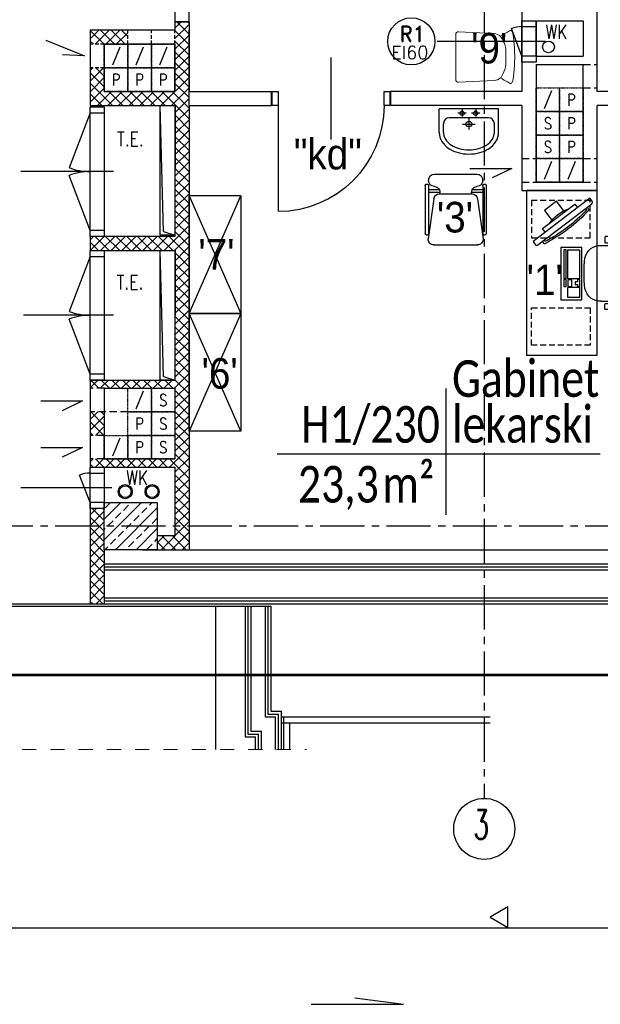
# Model space of a CAD drawing. Header units: millimetres. Extents: x 20447 to 23253, y -8211 to -4238.
# Tile 3 of 22: x 21808 to 22301, y -8211 to -7376. Entities that reach past the tile are written whole.
import ezdxf
from ezdxf.enums import TextEntityAlignment as Align

# ---------------------------------------------------------------- set-up
doc = ezdxf.new("R2010")
doc.units = ezdxf.units.MM
for name, pattern in [('CENTER2', [1.125, 0.75, -0.125, 0.125, -0.125]), ('DASHED', [0.75, 0.5, -0.25]), ('HIDDEN2', [0.1875, 0.125, -0.0625]), ('Przerywana', [24, 12, -12])]:
    doc.linetypes.add(name, pattern=pattern)
doc.layers.add('__zakres', color=10, linetype='Continuous', lineweight=35)
doc.layers.add('ŚCIANY_STARE', color=250, linetype='Continuous', lineweight=25)
for name, color, linetype in [('_A_metki', 19, 'Continuous'), ('DACH', 7, 'Continuous'), ('DOCIEPLENIE', 8, 'Continuous'), ('DRZWIOPIS', 250, 'Continuous'), ('DYLATACJE', 1, 'Continuous'), ('GRAWITACJE', 1, 'HIDDEN2'), ('KRESKOWANIE', 250, 'Continuous'), ('opis technologia', 250, 'Continuous'), ('opisy', 2, 'Continuous'), ('OPISY_ARCHITEKTURA', 7, 'Continuous'), ('OSIE', 1, 'CENTER2'), ('SCIANY_ZEWNETRZNE', 5, 'Continuous'), ('SCIANY_ZEWNĘTRZNE', 5, 'Continuous'), ('SLUPY', 250, 'Continuous'), ('SLUSARKA_PPOZ', 7, 'Continuous'), ('STOLDRZWI', 7, 'Continuous'), ('SZACHTY_EL', 250, 'Continuous'), ('TABELKA', 7, 'Continuous'), ('TECHNOLOGIA', 5, 'Continuous'), ('TEKST', 6, 'Continuous'), ('URZĄDZENIA_SANITARNE', 3, 'Continuous'), ('WODKAN', 3, 'Continuous'), ('ściany_p.pożar_kresk', 1, 'Continuous')]:
    doc.layers.add(name, color=color, linetype=linetype)
doc.styles.add('ARIAL', font='arial.ttf', dxfattribs={"width": 0.9})
doc.styles.add('MM', font='calibri.ttf', dxfattribs={"width": 0.6, "height": 15})
doc.styles.add('ROMAND', font='romand', dxfattribs={"height": 20})
doc.styles.add('ROMANS', font='ROMANS.shx', dxfattribs={"width": 0.6})
doc.linetypes.add('OGRODZENIE1', pattern='A,0.25,-0.1,[133,ltypeshp.shx,S=0.1,R=0,X=-0.1,Y=0],-0.1,1', length=1.45)
doc.linetypes.add('ZIGZAG', pattern='A,0.0001,-0.2,[131,ltypeshp.shx,S=0.2,R=0,X=-0.2,Y=0],-0.4,[131,ltypeshp.shx,S=0.2,R=180,X=0.2,Y=0],-0.2', length=0.8001)
pattern_1 = [(45, (19900.4064, -14118.922), (-4.490128, 4.490128), []), (135, (19900.4064, -14118.922), (-4.490128, -4.490128), [])]
pattern_2 = [(45, (19900.4064, -14118.922), (-4.490128, 4.490128), []), (135, (19900.4064, -14118.922), (-4.490128, -4.490128), [])]

# ---------------------------------------------------------------- blocks, each defined once
blk = doc.blocks.new('umywalka_50')
for p, q in [((25.2, 0), (-25.2, 0)), ((-25.2, -19.99), (-25.2, 0)), ((25.2, -19.99), (25.2, 0)), ((16.6, -7.54), (-16.6, -7.54)), ((-2.18, -3.63), (-9.46, -3.63)), ((-5.76, -0.52), (-5.76, -6.51)), ((0, -7.66), (0, -17.6)), ((9.41, -3.63), (2.25, -3.63)), ((5.76, -0.52), (5.76, -6.51)), ((-21.6, -19.99), (-21.6, -12.54)), ((-5.31, -12.81), (5.36, -12.81)), ((21.6, -19.99), (21.6, -12.54))]:
    blk.add_line(p, q)
for centre, radius in [((-5.76, -3.63), 1.76), ((5.76, -3.63), 1.76), ((0.02, -12.81), 2.4)]:
    blk.add_circle(centre, radius)
for centre, radius, start, end in [((-16.6, -12.54), 5, 90, 180), ((16.6, -12.54), 5, 0, 90), ((-11.09, -19.99), 14.11, 180, 212.82584), ((-11.09, -19.99), 10.51, 180, 212.82584), ((11.09, -19.99), 10.51, 327.17416, 0), ((11.09, -19.99), 14.11, 327.17416, 0), ((-5.78, -16.57), 20.43, 212.82584, 237.29558), ((-5.78, -16.57), 16.83, 212.82584, 237.29558), ((-2.29, -11.13), 23.29, 237.29558, 255.10609), ((2.29, -11.13), 23.29, 284.89391, 302.70442), ((5.78, -16.57), 16.83, 302.70442, 327.17416), ((5.78, -16.57), 20.43, 302.70442, 327.17416), ((-2.29, -11.13), 26.89, 237.29558, 255.10609), ((0, -2.52), 35.8, 255.10609, 270), ((0, -2.52), 32.2, 255.10609, 270), ((0, -2.52), 32.2, 270, 284.89391), ((0, -2.52), 35.8, 270, 284.89391), ((2.29, -11.13), 26.89, 284.89391, 302.70442)]:
    blk.add_arc(centre, radius, start, end)
blk = doc.blocks.new('DRZWI_D11W_90')
for p, q in [((5, 12), (5, 102)), ((50, 40.83), (50, -28.83))]:
    blk.add_line(p, q)
for points in [[(0, 0), (5, 0), (5, 12), (0, 12)], [(95, 0), (100, 0), (100, 12), (95, 12)]]:
    blk.add_lwpolyline(points, close=True)
blk.add_arc((5, 12), 90, 0, 90)
blk = doc.blocks.new('DP170')
for p, q in [((11.99, 180), (71.99, 180)), ((34.83, 95), (-34.83, 95)), ((12, 10), (122, 10))]:
    blk.add_line(p, q)
for points in [[(-0.01, 190), (-0.01, 180), (11.99, 180), (11.99, 190)], [(0, 0), (0, 10), (12, 10), (12, 0)]]:
    blk.add_lwpolyline(points, close=True)
for centre, radius, start, end in [((11.99, 180), 60, 270, 0), ((12, 10), 110, 0.00177, 90.00177)]:
    blk.add_arc(centre, radius, start, end)
blk = doc.blocks.new('A$7E94F132B1B80')
at = {"color": 18, "linetype": 'Continuous', "lineweight": 0}
for p, q in [((1.51, 42.5), (1.08, 39.39)), ((1.73, 43.2), (1.51, 42.5)), ((1.99, 43.8), (1.73, 43.2)), ((2.35, 44.34), (1.99, 43.8)), ((2.86, 44.79), (2.35, 44.34)), ((2.86, 44.79), (3.2, 44.89)), ((3.61, 45), (3.2, 44.89)), ((3.61, 45), (3.96, 44.92)), ((4.27, 44.83), (3.96, 44.92)), ((4.27, 44.83), (4.41, 44.73)), ((6.2, 43.69), (4.41, 44.73)), ((7.8, 42.76), (6.2, 43.69)), ((9.04, 42.05), (7.8, 42.76)), ((11.11, 40.78), (9.04, 42.05)), ((15.91, 42.22), (14.51, 41.73)), ((17.37, 42.43), (15.91, 42.22)), ((47.54, 43.92), (17.37, 42.43)), ((48.48, 43.73), (47.54, 43.92)), ((49.28, 43.19), (48.48, 43.73)), ((49.81, 42.38), (49.28, 43.19)), ((50, 41.43), (49.81, 42.38)), ((0.7, 36.29), (0.4, 33.13)), ((1.08, 39.39), (0.7, 36.29)), ((9.15, 35.05), (8.42, 33)), ((10.06, 37.02), (9.15, 35.05)), ((10.06, 37.02), (11.6, 39.94)), ((13.23, 41), (11.6, 39.94)), ((14.51, 41.73), (13.23, 41)), ((50, 3.57), (50, 41.43)), ((0.04, 26.72), (0, 23.5)), ((0.18, 29.94), (0.04, 26.72)), ((0.4, 33.13), (0.18, 29.94)), ((7.58, 28.74), (7.48, 26.57)), ((7.48, 26.57), (7.48, 18.42)), ((7.9, 30.89), (7.58, 28.74)), ((8.42, 33), (7.9, 30.89)), ((0, 21.49), (0, 23.5)), ((0.04, 18.27), (0, 21.49)), ((0.18, 15.06), (0.04, 18.27)), ((7.48, 18.42), (7.58, 16.25)), ((0.4, 11.87), (0.18, 15.06)), ((0.7, 8.71), (0.4, 11.87)), ((1.08, 5.61), (0.7, 8.71)), ((7.58, 16.25), (7.9, 14.1)), ((7.9, 14.1), (8.42, 11.99)), ((8.42, 11.99), (9.15, 9.95)), ((9.15, 9.95), (10.06, 7.98)), ((1.51, 2.5), (1.08, 5.61)), ((1.73, 1.8), (1.51, 2.5)), ((1.99, 1.19), (1.73, 1.8)), ((2.35, 0.65), (1.99, 1.19)), ((2.86, 0.21), (2.35, 0.65)), ((3.24, 0.09), (2.86, 0.21)), ((3.61, 0), (3.24, 0.09)), ((3.61, 0), (3.96, 0.07)), ((4.27, 0.16), (3.96, 0.07)), ((4.27, 0.16), (4.41, 0.26)), ((6.2, 1.31), (4.41, 0.26)), ((7.8, 2.24), (6.2, 1.31)), ((9.04, 2.94), (7.8, 2.24)), ((11.36, 4.36), (9.04, 2.94)), ((10.06, 7.98), (11.12, 6.1)), ((11.12, 6.1), (12.1, 4.96)), ((12.1, 4.96), (13.23, 4)), ((13.23, 4), (14.51, 3.26)), ((14.51, 3.26), (15.91, 2.78)), ((15.91, 2.78), (17.37, 2.57)), ((17.37, 2.57), (47.54, 1.07)), ((47.54, 1.07), (48.48, 1.26)), ((48.48, 1.26), (49.28, 1.8)), ((49.28, 1.8), (49.81, 2.61)), ((49.81, 2.61), (50, 3.57))]:
    blk.add_line(p, q, dxfattribs=at)
blk = doc.blocks.new('*U1666')
at = {"layer": '_A_metki', "color": 1}
for points in [[(50, 21.37), (50, -20)], [(-5.26, 0), (100.46, 0)]]:
    blk.add_lwpolyline(points, dxfattribs=at)
at = {"layer": '_A_metki', "insert": (46.18, -4), "char_height": 12, "width": 19.7618, "attachment_point": 3, "line_spacing_factor": 0.8, "style": 'MM'}
blk.add_mtext('{\\W0.8;m²}', dxfattribs=at)
at = {"layer": '_A_metki', "style": 'MM', "width": 0.8}
for tag, p in [('NAZWA 1', (52, 15)), ('NAZWA 2', (52, 0))]:
    blk.add_attdef(tag, text='', height=12, dxfattribs=at).set_placement(p, align=Align.BOTTOM_LEFT)
for tag, p in [('nr pom.', (48, 0)), ('POW', (24.18, -21.08))]:
    blk.add_attdef(tag, text='', height=12, dxfattribs=at).set_placement(p, align=Align.BOTTOM_RIGHT)
at = {"layer": '_A_metki', "style": 'MM', "oblique": 15, "width": 0.8}
blk.add_attdef('posadzka', text='', height=12, dxfattribs=at).set_placement((52, -4), align=Align.TOP_LEFT)
at = {"layer": '_A_metki', "style": 'MM', "width": 0.8}
blk.add_attdef('POW.', text='', height=12, dxfattribs=at).set_placement((28, -4), align=Align.TOP_RIGHT)
blk = doc.blocks.new('FOTEL_DO_BIURKA1')
at = {"layer": 'TECHNOLOGIA'}
for p, q in [((-30.52, -19.02), (-30.52, 10.27)), ((-30.02, 10.77), (-25.66, 10.77)), ((-25.16, 10.27), (-25.16, -19.02)), ((-23.03, 13.87), (-23.03, -2.93)), ((24.17, 13.87), (24.17, -2.93)), ((26.17, 10.27), (26.17, -19.13)), ((30.97, 10.77), (26.67, 10.77)), ((31.47, -18.13), (31.47, 10.27)), ((-22.96, 1.17), (-25.06, 1.17)), ((24.17, 1.17), (26.27, 1.17)), ((-22.93, -4.83), (-25.13, -4.83)), ((24.07, -4.83), (26.27, -4.83)), ((3.03, -21.9), (3.03, -16.71)), ((-26.16, -20.02), (-29.52, -20.02)), ((-1.9, -21.9), (-1.9, -16.72)), ((3.04, -19.58), (-1.89, -19.58)), ((27.17, -20.13), (29.47, -20.13)), ((29.47, -20.13), (30.47, -20.13)), ((31.47, -18.13), (31.47, -19.13))]:
    blk.add_line(p, q, dxfattribs=at)
for centre, radius, start, end in [((-10.14, 14.92), 12.94, 99.71676, 185.50292), ((0.52, -76.72), 105.2, 82.92886, 97.07114), ((11.29, 14.92), 12.94, 354.49708, 80.28324), ((-30.02, 10.27), 0.5, 90, 180), ((-25.66, 10.27), 0.5, 360, 90), ((26.67, 10.27), 0.5, 90, 180), ((30.97, 10.27), 0.5, 360, 90), ((-10.41, -3.43), 12.63, 178.15894, 261.71383), ((11.55, -3.43), 12.63, 278.28617, 1.84106), ((0.57, 82.57), 99.33, 262.59599, 277.40401), ((-29.52, -19.02), 1, 180, 270), ((-26.16, -19.02), 1, 270, 360), ((-15.78, -22.18), 5.8, 138.43067, 251.02872), ((0.57, 38.88), 60.84, 250.10802, 289.89198), ((16.79, -22.09), 5.85, 292.74239, 39.99086), ((27.17, -19.13), 1, 180, 270), ((30.47, -19.13), 1, 270, 360), ((0.47, 16.44), 47.7, 247.64119, 292.92377)]:
    blk.add_arc(centre, radius, start, end, dxfattribs=at)
blk = doc.blocks.new('Monitor')
at = {"layer": 'TECHNOLOGIA', "color": 1}
for p, q in [((11.18, 10.8), (11.17, -23.59)), ((15.03, 10.8), (11.18, 10.8)), ((11.17, -23.59), (15.02, -23.59))]:
    blk.add_line(p, q, dxfattribs=at)
at = {"layer": 'TECHNOLOGIA'}
blk.add_lwpolyline([(15.02, -36.74), (15.04, 23.95), (18.23, 23.95, -0.414214), (19.83, 22.35), (19.81, -35.15, -0.414214), (18.21, -36.74)], format="xyb", close=True, dxfattribs=at)
at = {"layer": 'TECHNOLOGIA', "color": 1}
blk.add_lwpolyline([(10.21, -12.78), (0, -12.78), (0, 0), (10.21, 0)], dxfattribs=at)
for centre, radius, start, end in [((21.91, -6.4), 23.96, 88.69835, 94.98067), ((-108.93, -6.35), 133.54, 349.64351, 10.31417), ((23.64, -6.4), 22.5, 96.43721, 99.74946), ((-102.52, -6.35), 125.63, 349.73044, 10.22724), ((40.43, -6.4), 30.89, 161.24744, 198.71023), ((23.64, -6.4), 22.5, 260.20821, 263.52046), ((21.91, -6.4), 23.96, 264.977, 271.25933)]:
    blk.add_arc(centre, radius, start, end, dxfattribs=at)
blk = doc.blocks.new('KLAW')
at = {"layer": 'TECHNOLOGIA'}
for p, q in [((0, 0), (44.5, 0)), ((0, -18), (0, 0)), ((44.5, 0), (44.5, -18)), ((44.5, -18), (0, -18))]:
    blk.add_line(p, q, dxfattribs=at)
at = {"layer": 'TECHNOLOGIA', "color": 1}
for p, q in [((1.89, -2.63), (26.22, -2.63)), ((1.89, -4.43), (1.89, -2.63)), ((26.22, -4.43), (1.89, -4.43)), ((26.49, -6), (2, -6)), ((2, -6), (2, -16)), ((26.22, -2.63), (26.22, -4.43)), ((26.49, -16), (26.49, -6)), ((27.17, -2.63), (33.19, -2.63)), ((27.17, -4.69), (27.17, -2.63)), ((33.19, -4.69), (27.17, -4.69)), ((27.34, -5.98), (33.19, -5.98)), ((27.34, -9.25), (27.34, -5.98)), ((33.19, -2.63), (33.19, -4.69)), ((33.19, -5.98), (33.19, -9.25)), ((42.5, -6), (34.03, -6)), ((34.03, -16), (34.03, -6)), ((42.5, -16), (42.5, -6)), ((2, -16), (26.49, -16)), ((27.17, -16.12), (27.17, -14.06)), ((27.17, -14.06), (28.98, -14.06)), ((33.19, -16.12), (27.17, -16.12)), ((33.19, -9.25), (27.34, -9.25)), ((28.98, -12.34), (31.38, -12.34)), ((28.98, -14.06), (28.98, -12.34)), ((31.38, -12.34), (31.38, -14.06)), ((31.38, -14.06), (33.19, -14.06)), ((33.19, -14.06), (33.19, -16.12)), ((34.03, -16), (42.5, -16))]:
    blk.add_line(p, q, dxfattribs=at)
blk = doc.blocks.new('Klawiatura')
at = {"layer": 'TECHNOLOGIA', "color": 1}
blk.add_blockref('KLAW', (-22.25, 0), dxfattribs=at)
blk = doc.blocks.new('Krzesło')
at = {"layer": 'TECHNOLOGIA'}
for p, q in [((255.81, 194.91), (255.38, 194.91)), ((258.99, 196.91), (258.99, 195.91)), ((259.99, 197.91), (300.99, 197.91)), ((271.31, 190.5), (305.31, 195.13)), ((301.99, 196.91), (301.99, 195.91)), ((250.38, 189.91), (250.38, 153.91)), ((266.99, 185.54), (266.99, 158.27)), ((310.4, 190.43), (310.4, 153.38)), ((310.4, 190.18), (310.4, 153.63)), ((271.31, 153.32), (305.31, 148.68)), ((255.81, 148.91), (255.38, 148.91)), ((258.99, 147.91), (258.99, 146.91)), ((259.99, 145.91), (300.99, 145.91)), ((301.99, 147.91), (301.99, 146.91))]:
    blk.add_line(p, q, dxfattribs=at)
at = {"layer": 'TECHNOLOGIA', "color": 2}
for p, q in [((259.99, 194.91), (300.99, 194.91)), ((263.54, 194.91), (263.54, 185.91)), ((265.54, 194.91), (265.54, 185.39)), ((263.54, 157.9), (263.54, 148.91)), ((265.54, 158.42), (265.54, 148.91)), ((259.99, 148.91), (300.99, 148.91))]:
    blk.add_line(p, q, dxfattribs=at)
at = {"layer": 'TECHNOLOGIA'}
for centre, radius, start, end in [((255.38, 189.91), 5, 90, 180), ((255.81, 189.91), 5, 0, 90), ((259.99, 196.91), 1, 90, 180), ((259.99, 195.91), 1, 180, 270), ((300.99, 196.91), 1, 0, 90), ((300.99, 195.91), 1, 270, 0), ((305.89, 190.63), 4.54, 354.26279, 97.24319), ((265.76, 190.37), 4.98, 185.3296, 284.24344), ((271.99, 185.54), 5, 97.76517, 180), ((255.38, 153.91), 5, 180, 270), ((255.81, 153.91), 5, 270, 0), ((265.76, 153.44), 4.98, 75.75656, 174.6704), ((271.99, 158.27), 5, 180, 262.23483), ((305.89, 153.18), 4.54, 262.75681, 5.73721), ((259.99, 147.91), 1, 90, 180), ((259.99, 146.91), 1, 180, 270), ((300.99, 147.91), 1, 0, 90), ((300.99, 146.91), 1, 270, 0)]:
    blk.add_arc(centre, radius, start, end, dxfattribs=at)
blk = doc.blocks.new('SZACHT')
for p, q in [((0, 0), (0, 20)), ((0, 20), (20, 20)), ((20, 20), (20, 0)), ((20, 0), (0, 0))]:
    blk.add_line(p, q)
at = {"style": 'ROMANS', "width": 0.8}
blk.add_attdef('5', text='', height=10, dxfattribs=at).set_placement((10.01, 9.93), align=Align.MIDDLE)

msp = doc.modelspace()

# ---------------------------------------------------------------- hatches: boundary and pattern name
at = {"layer": 'KRESKOWANIE'}
h = msp.add_hatch(dxfattribs=at)
h.set_pattern_fill('BRASS', color=254, scale=50, angle=45, style=0)
h.set_pattern_definition([(45, (38062.538, -8976.495), (-8.838835, 8.838835), []), (45, (38058.118, -8972.075), (-8.838835, 8.838835), [6.25, -3.125])])
h.paths.add_polyline_path([(21902.57, -7785.48), (21880.07, -7785.48), (21880.07, -7805.48), (21902.57, -7805.48)])
h.paths.add_polyline_path([(21925.07, -7785.48), (21902.57, -7785.48), (21902.57, -7805.48), (21925.07, -7805.48)])
h.paths.add_polyline_path([(21925.07, -7805.48), (21902.57, -7805.48), (21902.57, -7825.48), (21925.07, -7825.48)])
h.paths.add_polyline_path([(21902.57, -7805.48), (21880.07, -7805.48), (21880.07, -7825.48), (21902.57, -7825.48)])
at = {"layer": 'ściany_p.pożar_kresk', "ltscale": 50}
h = msp.add_hatch(dxfattribs=at)
h.set_pattern_fill('NET', color=256, scale=2, angle=45, style=0)
h.set_pattern_definition(pattern_1)
h.paths.add_polyline_path([(21952.03, -7384.47), (21952.03, -7377.47), (21940.03, -7377.47), (21940.03, -7384.47), (21940.03, -7396.47), (21940.03, -7416.47), (21940.03, -7436.47), (21902.49, -7436.47), (21902.49, -7448.47), (21940.07, -7448.47), (21940.07, -7448.47), (21952.03, -7448.47), (21952.03, -7436.47)])
h.paths.add_polyline_path([(21902.49, -7436.47), (21880.03, -7436.47), (21880.03, -7416.47), (21868.03, -7416.47), (21868.03, -7448.47), (21902.49, -7448.47)])
h.paths.add_polyline_path([(21900.03, -7384.47), (21868.03, -7384.47), (21868.03, -7396.47), (21880.03, -7396.47), (21900.03, -7396.47)])
h = msp.add_hatch(dxfattribs=at)
h.set_pattern_fill('NET', color=256, scale=2, angle=45, style=0)
h.set_pattern_definition(pattern_1)
h.paths.add_polyline_path([(21952.03, -7384.47), (21952.03, -7377.47), (21940.03, -7377.47), (21940.03, -7384.47), (21940.03, -7396.47), (21940.03, -7416.47), (21940.03, -7436.47), (21902.49, -7436.47), (21902.49, -7448.47), (21940.07, -7448.47), (21940.07, -7448.47), (21952.03, -7448.47), (21952.03, -7436.47)])
h.paths.add_polyline_path([(21902.49, -7436.47), (21880.03, -7436.47), (21880.03, -7416.47), (21868.03, -7416.47), (21868.03, -7448.47), (21902.49, -7448.47)])
h.paths.add_polyline_path([(21900.03, -7384.47), (21868.03, -7384.47), (21868.03, -7396.47), (21880.03, -7396.47), (21900.03, -7396.47)])
h = msp.add_hatch(dxfattribs=at)
h.set_pattern_fill('NET', color=256, scale=2, angle=45, style=0)
h.set_pattern_definition(pattern_2)
h.paths.add_polyline_path([(21952.03, -7384.47), (21952.03, -7377.47), (21940.03, -7377.47), (21940.03, -7384.47), (21940.03, -7396.47), (21940.03, -7416.47), (21940.03, -7436.47), (21902.49, -7436.47), (21902.49, -7448.47), (21940.07, -7448.47), (21940.07, -7448.47), (21952.03, -7448.47), (21952.03, -7436.47)])
h.paths.add_polyline_path([(21902.49, -7436.47), (21880.03, -7436.47), (21880.03, -7416.47), (21868.03, -7416.47), (21868.03, -7448.47), (21902.49, -7448.47)])
h.paths.add_polyline_path([(21900.03, -7384.47), (21868.03, -7384.47), (21868.03, -7396.47), (21880.03, -7396.47), (21900.03, -7396.47)])
h = msp.add_hatch(dxfattribs=at)
h.set_pattern_fill('NET', color=256, scale=2, angle=45, style=0)
h.set_pattern_definition(pattern_1)
h.paths.add_polyline_path([(21952.03, -7448.47), (21940.07, -7448.47), (21940.03, -7558.48), (21940.03, -7559.48), (21902.49, -7559.48), (21902.49, -7571.48), (21927.53, -7571.48), (21927.53, -7571.47), (21940.07, -7571.47), (21940.07, -7571.48), (21952.03, -7571.48)])
h.paths.add_polyline_path([(21902.49, -7559.48), (21868.03, -7559.48), (21868.03, -7571.48), (21902.49, -7571.48)])
h = msp.add_hatch(dxfattribs=at)
h.set_pattern_fill('NET', color=256, scale=2, angle=45, style=0)
h.set_pattern_definition(pattern_1)
h.paths.add_polyline_path([(21952.03, -7448.47), (21940.07, -7448.47), (21940.03, -7558.48), (21940.03, -7559.48), (21902.49, -7559.48), (21902.49, -7571.48), (21927.53, -7571.48), (21927.53, -7571.47), (21940.07, -7571.47), (21940.07, -7571.48), (21952.03, -7571.48)])
h.paths.add_polyline_path([(21902.49, -7559.48), (21868.03, -7559.48), (21868.03, -7571.48), (21902.49, -7571.48)])
h = msp.add_hatch(dxfattribs=at)
h.set_pattern_fill('NET', color=256, scale=2, angle=45, style=0)
h.set_pattern_definition(pattern_2)
h.paths.add_polyline_path([(21952.03, -7448.47), (21940.07, -7448.47), (21940.03, -7558.48), (21940.03, -7559.48), (21902.49, -7559.48), (21902.49, -7571.48), (21927.53, -7571.48), (21927.53, -7571.47), (21940.07, -7571.47), (21940.07, -7571.48), (21952.03, -7571.48)])
h.paths.add_polyline_path([(21902.49, -7559.48), (21868.03, -7559.48), (21868.03, -7571.48), (21902.49, -7571.48)])
h = msp.add_hatch(dxfattribs=at)
h.set_pattern_fill('NET', color=256, scale=2, angle=45, style=0)
h.set_pattern_definition(pattern_1)
h.paths.add_polyline_path([(21952.03, -7571.48), (21940.07, -7571.48), (21940.03, -7681.48), (21902.49, -7681.48), (21902.49, -7688.48), (21920.03, -7688.48), (21940.03, -7688.48), (21940.03, -7728.48), (21940.03, -7748.48), (21940.03, -7748.48), (21902.49, -7748.48), (21902.49, -7755.48), (21940.03, -7755.48), (21940.03, -7785.48), (21952.03, -7785.48)])
h.paths.add_polyline_path([(21902.49, -7748.48), (21880.03, -7748.48), (21868.04, -7748.48), (21868.04, -7755.48), (21880.03, -7755.48), (21880.03, -7755.48), (21902.49, -7755.48)])
h.paths.add_polyline_path([(21898.78, -7669.17), (21921.28, -7669.17), (21921.28, -7691.67), (21898.78, -7691.67)], flags=9)
h = msp.add_hatch(dxfattribs=at)
h.set_pattern_fill('NET', color=256, scale=2, angle=45, style=0)
h.set_pattern_definition(pattern_1)
h.paths.add_polyline_path([(21952.03, -7571.48), (21940.07, -7571.48), (21940.03, -7681.48), (21902.49, -7681.48), (21902.49, -7688.48), (21920.03, -7688.48), (21940.03, -7688.48), (21940.03, -7728.48), (21940.03, -7748.48), (21940.03, -7748.48), (21902.49, -7748.48), (21902.49, -7755.48), (21940.03, -7755.48), (21940.03, -7785.48), (21952.03, -7785.48)])
h.paths.add_polyline_path([(21902.49, -7748.48), (21880.03, -7748.48), (21868.04, -7748.48), (21868.04, -7755.48), (21880.03, -7755.48), (21880.03, -7755.48), (21902.49, -7755.48)])
h.paths.add_polyline_path([(21898.78, -7669.17), (21921.28, -7669.17), (21921.28, -7691.67), (21898.78, -7691.67)], flags=9)
h = msp.add_hatch(dxfattribs=at)
h.set_pattern_fill('NET', color=256, scale=2, angle=45, style=0)
h.set_pattern_definition(pattern_2)
h.paths.add_polyline_path([(21952.03, -7571.48), (21940.07, -7571.48), (21940.03, -7681.48), (21902.49, -7681.48), (21902.49, -7688.48), (21920.03, -7688.48), (21940.03, -7688.48), (21940.03, -7728.48), (21940.03, -7748.48), (21940.03, -7748.48), (21902.49, -7748.48), (21902.49, -7755.48), (21940.03, -7755.48), (21940.03, -7785.48), (21952.03, -7785.48)])
h.paths.add_polyline_path([(21902.49, -7748.48), (21880.03, -7748.48), (21868.04, -7748.48), (21868.04, -7755.48), (21880.03, -7755.48), (21880.03, -7755.48), (21902.49, -7755.48)])
h.paths.add_polyline_path([(21898.78, -7669.17), (21921.28, -7669.17), (21921.28, -7691.67), (21898.78, -7691.67)], flags=9)
h = msp.add_hatch(dxfattribs=at)
h.set_pattern_fill('NET', color=256, scale=2, angle=45, style=0)
h.set_pattern_definition(pattern_1)
h.paths.add_polyline_path([(21902.49, -7681.48), (21868.03, -7681.48), (21868.04, -7688.48), (21880.03, -7688.48), (21902.49, -7688.48)])
h = msp.add_hatch(dxfattribs=at)
h.set_pattern_fill('NET', color=256, scale=2, angle=45, style=0)
h.set_pattern_definition(pattern_1)
h.paths.add_polyline_path([(21902.49, -7681.48), (21868.03, -7681.48), (21868.04, -7688.48), (21880.03, -7688.48), (21902.49, -7688.48)])
h = msp.add_hatch(dxfattribs=at)
h.set_pattern_fill('NET', color=256, scale=2, angle=45, style=0)
h.set_pattern_definition(pattern_2)
h.paths.add_polyline_path([(21902.49, -7681.48), (21868.03, -7681.48), (21868.04, -7688.48), (21880.03, -7688.48), (21902.49, -7688.48)])
h = msp.add_hatch(dxfattribs=at)
h.set_pattern_fill('NET', color=256, scale=2, angle=45, style=0)
h.set_pattern_definition(pattern_1)
h.paths.add_polyline_path([(21921.82, -7681.48), (21902.49, -7681.48), (21902.49, -7688.48), (21920.03, -7688.48)])
h = msp.add_hatch(dxfattribs=at)
h.set_pattern_fill('NET', color=256, scale=2, angle=45, style=0)
h.set_pattern_definition(pattern_1)
h.paths.add_polyline_path([(21921.82, -7681.48), (21902.49, -7681.48), (21902.49, -7688.48), (21920.03, -7688.48)])
h = msp.add_hatch(dxfattribs=at)
h.set_pattern_fill('NET', color=256, scale=2, angle=45, style=0)
h.set_pattern_definition(pattern_2)
h.paths.add_polyline_path([(21921.82, -7681.48), (21902.49, -7681.48), (21902.49, -7688.48), (21920.03, -7688.48)])
h = msp.add_hatch(dxfattribs=at)
h.set_pattern_fill('NET', color=256, scale=2, angle=45, style=0)
h.set_pattern_definition(pattern_1)
h.paths.add_polyline_path([(21880.03, -7708.48), (21868.04, -7708.48), (21868.04, -7728.48), (21880.03, -7728.48)])
h = msp.add_hatch(dxfattribs=at)
h.set_pattern_fill('NET', color=256, scale=2, angle=45, style=0)
h.set_pattern_definition(pattern_1)
h.paths.add_polyline_path([(21880.03, -7708.48), (21868.04, -7708.48), (21868.04, -7728.48), (21880.03, -7728.48)])
h = msp.add_hatch(dxfattribs=at)
h.set_pattern_fill('NET', color=256, scale=2, angle=45, style=0)
h.set_pattern_definition(pattern_2)
h.paths.add_polyline_path([(21880.03, -7708.48), (21868.04, -7708.48), (21868.04, -7728.48), (21880.03, -7728.48)])
h = msp.add_hatch(dxfattribs=at)
h.set_pattern_fill('NET', color=256, scale=2, angle=45, style=0)
h.set_pattern_definition(pattern_1)
h.paths.add_polyline_path([(21952.03, -7785.48), (21940.03, -7785.48), (21940.03, -7805.48), (21952.03, -7805.48)])
h.paths.add_polyline_path([(21952.03, -7805.48), (21940.03, -7805.48), (21940.03, -7813.48), (21925.03, -7813.48), (21925.03, -7825.48), (21952.03, -7825.48)])
h.paths.add_polyline_path([(21880.03, -7805.48), (21868.03, -7805.48), (21868.03, -7825.48), (21880.03, -7825.48)])
h.paths.add_polyline_path([(21880.03, -7790.48), (21868.03, -7790.48), (21868.03, -7805.48), (21880.03, -7805.48)])
h.paths.add_polyline_path([(21880.03, -7825.48), (21868.03, -7825.48), (21868.03, -7871.48), (21880.03, -7871.48)])
h = msp.add_hatch(dxfattribs=at)
h.set_pattern_fill('NET', color=256, scale=2, angle=45, style=0)
h.set_pattern_definition(pattern_1)
h.paths.add_polyline_path([(21952.03, -7785.48), (21940.03, -7785.48), (21940.03, -7805.48), (21952.03, -7805.48)])
h.paths.add_polyline_path([(21952.03, -7805.48), (21940.03, -7805.48), (21940.03, -7813.48), (21925.03, -7813.48), (21925.03, -7825.48), (21952.03, -7825.48)])
h.paths.add_polyline_path([(21880.03, -7805.48), (21868.03, -7805.48), (21868.03, -7825.48), (21880.03, -7825.48)])
h.paths.add_polyline_path([(21880.03, -7790.48), (21868.03, -7790.48), (21868.03, -7805.48), (21880.03, -7805.48)])
h.paths.add_polyline_path([(21880.03, -7825.48), (21868.03, -7825.48), (21868.03, -7871.48), (21880.03, -7871.48)])
h = msp.add_hatch(dxfattribs=at)
h.set_pattern_fill('NET', color=256, scale=2, angle=45, style=0)
h.set_pattern_definition(pattern_2)
h.paths.add_polyline_path([(21952.03, -7785.48), (21940.03, -7785.48), (21940.03, -7805.48), (21952.03, -7805.48)])
h.paths.add_polyline_path([(21952.03, -7805.48), (21940.03, -7805.48), (21940.03, -7813.48), (21925.03, -7813.48), (21925.03, -7825.48), (21952.03, -7825.48)])
h.paths.add_polyline_path([(21880.03, -7805.48), (21868.03, -7805.48), (21868.03, -7825.48), (21880.03, -7825.48)])
h.paths.add_polyline_path([(21880.03, -7790.48), (21868.03, -7790.48), (21868.03, -7805.48), (21880.03, -7805.48)])
h.paths.add_polyline_path([(21880.03, -7825.48), (21868.03, -7825.48), (21868.03, -7871.48), (21880.03, -7871.48)])

# ---------------------------------------------------------------- linework, layer by layer
at = {"layer": '__zakres', "linetype": 'OGRODZENIE1', "lineweight": 53, "ltscale": 40}
msp.add_lwpolyline([(20698.56, -4353.95), (21918.66, -4344.36), (21912.49, -5442.98), (22388.86, -5450.14), (22388.86, -5861.98), (22577.49, -5861.98), (22577.49, -6180.18), (22433.49, -6180.18), (22433.49, -6436.34), (22810.16, -6436.34), (22810.16, -7932.09), (20698.56, -7932.09), (20698.56, -4353.95)], dxfattribs=at)
at = {"layer": 'DACH', "color": 9}
for p, q in [((22030.49, -7967.48), (22207.49, -7967.48)), ((22030.49, -7972.48), (22207.49, -7972.48)), ((22037.49, -7995.09), (22037.49, -7972.48)), ((22092.69, -8205.91), (22133.98, -8211.4)), ((22055.61, -8211.4), (22133.98, -8211.4))]:
    msp.add_line(p, q, dxfattribs=at)
at = {"layer": 'DACH', "color": 1, "linetype": 'Continuous', "ltscale": 50}
msp.add_line((22032.49, -7995.09), (22032.49, -7967.48), dxfattribs=at)
at = {"layer": 'DACH', "color": 9}
msp.add_lwpolyline([(22207.49, -8137.48), (22222.52, -8146.06), (22222.43, -8128.75)], close=True, dxfattribs=at)
at = {"layer": 'DOCIEPLENIE'}
for p, q in [((21880.03, -7837.48), (22596.99, -7837.48)), ((21880.03, -7842.48), (22601.99, -7842.48)), ((21880.03, -7871.48), (22630.99, -7871.48)), ((21974.49, -7873.48), (22021.49, -7873.48)), ((21999.49, -7873.48), (21999.49, -7984.48)), ((22004.49, -7873.48), (22004.49, -7979.48)), ((22021.49, -7873.48), (22021.49, -7962.48)), ((22021.49, -7962.48), (22030.49, -7962.48)), ((22030.49, -7995.09), (22030.49, -7962.48)), ((22004.49, -7979.48), (22013.49, -7979.48)), ((22004.49, -7979.48), (22013.49, -7979.48)), ((22013.49, -7995.09), (22013.49, -7979.48)), ((21999.49, -7984.48), (22008.49, -7984.48)), ((21999.49, -7984.48), (22008.49, -7984.48)), ((22008.49, -7995.09), (22008.49, -7984.48))]:
    msp.add_line(p, q, dxfattribs=at)
at = {"layer": 'DOCIEPLENIE', "linetype": 'ZIGZAG', "ltscale": 5}
for p, q in [((21880.03, -7839.98), (22599.49, -7839.98)), ((21880.03, -7868.98), (22628.49, -7868.98)), ((22001.99, -7873.48), (22001.99, -7981.98)), ((22018.99, -7873.48), (22018.99, -7964.98)), ((22018.99, -7964.98), (22027.99, -7964.98)), ((22027.99, -7995.09), (22027.99, -7964.98)), ((22001.99, -7981.98), (22010.99, -7981.98)), ((22010.99, -7995.09), (22010.99, -7981.98))]:
    msp.add_line(p, q, dxfattribs=at)
at = {"layer": 'DRZWIOPIS'}
msp.add_circle((22140.65, -7393.97), 20, dxfattribs=at)
at = {"layer": 'DYLATACJE', "linetype": 'Continuous', "ltscale": 50}
for p, q in [((21567.49, -7873.48), (21974.49, -7873.48)), ((21614.49, -7871.48), (21880.03, -7871.48))]:
    msp.add_line(p, q, dxfattribs=at)
at = {"layer": 'GRAWITACJE', "ltscale": 25}
for p, q in [((21900.03, -7396.47), (21900.03, -7384.47)), ((21920.03, -7396.47), (21920.03, -7384.47)), ((21940.03, -7396.47), (21940.03, -7384.47)), ((21880.03, -7396.47), (21868.03, -7396.47)), ((21880.03, -7416.47), (21868.03, -7416.47))]:
    msp.add_line(p, q, dxfattribs=at)
at = {"layer": 'GRAWITACJE', "color": 3, "linetype": 'Continuous'}
for p, q in [((21830.38, -7392.83), (21863.18, -7406.21)), ((21863.18, -7406.21), (21844.62, -7405.48)), ((22190.38, -7501.89), (22225.8, -7501.89)), ((22225.8, -7501.89), (22209.36, -7509.85)), ((21826.22, -7698.99), (21861.65, -7698.99)), ((21826.22, -7698.99), (21861.65, -7698.99)), ((21861.65, -7698.99), (21844.25, -7707.64)), ((21826.22, -7738.84), (21861.65, -7738.84)), ((21826.22, -7738.84), (21861.65, -7738.84)), ((21861.65, -7738.84), (21844.25, -7747.06))]:
    msp.add_line(p, q, dxfattribs=at)
at = {"layer": 'GRAWITACJE', "ltscale": 50}
for p, q in [((22286.49, -7413.47), (22298.49, -7413.47)), ((22286.49, -7433.47), (22298.49, -7433.47)), ((22234.49, -7493.47), (22246.49, -7493.47)), ((22286.49, -7493.47), (22298.49, -7493.47)), ((22234.49, -7513.47), (22246.49, -7513.47)), ((22286.49, -7513.47), (22298.49, -7513.47)), ((21880.03, -7688.48), (21868.04, -7688.48)), ((21900.03, -7708.48), (21868.04, -7708.48)), ((21880.03, -7728.48), (21868.04, -7728.48)), ((21880.03, -7748.48), (21868.04, -7748.48))]:
    msp.add_line(p, q, dxfattribs=at)
at = {"layer": 'OPISY_ARCHITEKTURA', "linetype": 'Przerywana', "lineweight": 9}
msp.add_line((21522.27, -7995.09), (22051.68, -7995.09), dxfattribs=at)
at = {"layer": 'OSIE', "ltscale": 50}
for p, q in [((22202.49, -5886.85), (22202.49, -8036.57)), ((22202.49, -5886.85), (22202.49, -8036.57)), ((22719.53, -7805.48), (20526.54, -7805.48)), ((22719.53, -7805.48), (20526.54, -7805.48))]:
    msp.add_line(p, q, dxfattribs=at)
at = {"layer": 'SCIANY_ZEWNETRZNE'}
for p, q in [((21974.49, -7873.48), (21974.49, -7995.09)), ((21974.49, -7873.48), (21974.49, -7995.09)), ((22016.49, -7873.48), (22016.49, -7967.48)), ((22016.49, -7873.48), (22016.49, -7967.48)), ((22016.49, -7967.48), (22025.49, -7967.48)), ((22016.49, -7967.48), (22025.49, -7967.48)), ((22025.49, -7995.09), (22025.49, -7967.48)), ((22025.49, -7995.09), (22025.49, -7967.48)), ((22013.49, -7995.09), (22013.49, -7979.48)), ((22008.49, -7995.09), (22008.49, -7984.48))]:
    msp.add_line(p, q, dxfattribs=at)
at = {"layer": 'SCIANY_ZEWNĘTRZNE'}
for p, q in [((21880.03, -7825.11), (21880.03, -7871.48)), ((21912.49, -7825.48), (22584.99, -7825.48)), ((21880.03, -7866.48), (22625.99, -7866.48))]:
    msp.add_line(p, q, dxfattribs=at)
at = {"layer": 'SLUPY'}
msp.add_lwpolyline([(21880.03, -7785.48), (21925.03, -7785.48), (21925.03, -7825.48), (21880.03, -7825.48)], close=True, dxfattribs=at)
at = {"layer": 'STOLDRZWI'}
for p, q in [((22234.49, -7406.47), (22225.54, -7383.12)), ((22254.29, -7393.97), (22162.6, -7393.97)), ((21868.03, -7454.48), (21850.14, -7501.17)), ((21887.84, -7504.48), (21809.22, -7504.48)), ((21868.03, -7554.48), (21850.14, -7507.79)), ((21868.03, -7576.48), (21850.14, -7623.17)), ((21887.84, -7626.48), (21811.51, -7626.48)), ((21868.03, -7676.48), (21850.14, -7629.79)), ((21868.03, -7785.48), (21859.09, -7762.13)), ((21886.49, -7772.98), (21809.22, -7772.98))]:
    msp.add_line(p, q, dxfattribs=at)
for points in [[(22246.49, -7376.47), (22246.49, -7411.47), (22234.49, -7411.47), (22234.49, -7376.47)], [(22246.49, -7381.47), (22246.49, -7406.47), (22234.49, -7406.47), (22234.49, -7381.47)], [(21880.03, -7449.48), (21880.03, -7559.48), (21868.03, -7559.48), (21868.03, -7449.48)], [(21880.03, -7454.48), (21880.03, -7554.48), (21868.03, -7554.48), (21868.03, -7454.48)], [(21880.03, -7571.48), (21880.03, -7681.48), (21868.03, -7681.48), (21868.03, -7571.48)], [(21880.03, -7576.48), (21880.03, -7676.48), (21868.03, -7676.48), (21868.03, -7576.48)], [(21880.03, -7755.48), (21880.03, -7790.48), (21868.03, -7790.48), (21868.03, -7755.48)], [(21880.03, -7760.48), (21880.03, -7785.48), (21868.03, -7785.48), (21868.03, -7760.48)]]:
    msp.add_lwpolyline(points, close=True, dxfattribs=at)
for centre, radius, start, end in [((22234.49, -7406.47), 25, 90, 110.96972), ((21868.03, -7454.48), 50, 249.03028, 270), ((21868.03, -7554.48), 50, 90, 110.96972), ((21868.03, -7576.48), 50, 249.03028, 270), ((21868.03, -7676.48), 50, 90, 110.96972), ((21868.03, -7785.48), 25, 90, 110.96972)]:
    msp.add_arc(centre, radius, start, end, dxfattribs=at)
at = {"layer": 'SZACHTY_EL'}
for p, q in [((21930.35, -7555.39), (21927.53, -7448.47)), ((21930.35, -7555.39), (21927.53, -7448.47)), ((21930.35, -7555.39), (21927.53, -7448.47)), ((21930.35, -7555.39), (21940.03, -7558.48)), ((21930.35, -7555.39), (21940.03, -7558.48)), ((21930.35, -7555.39), (21940.03, -7558.48)), ((21930.19, -7678.56), (21927.53, -7571.47)), ((21930.19, -7678.56), (21927.53, -7571.47)), ((21930.19, -7678.56), (21927.53, -7571.47)), ((21930.19, -7678.56), (21940.03, -7681.48)), ((21930.19, -7678.56), (21940.03, -7681.48)), ((21930.19, -7678.56), (21940.03, -7681.48))]:
    msp.add_line(p, q, dxfattribs=at)
for points in [[(21927.53, -7558.48), (21927.53, -7448.47), (21940.07, -7448.47), (21940.03, -7558.48)], [(21927.53, -7558.48), (21927.53, -7448.47), (21940.07, -7448.47), (21940.03, -7558.48)], [(21927.53, -7558.48), (21927.53, -7448.47), (21940.07, -7448.47), (21940.03, -7558.48)], [(21927.53, -7681.48), (21927.53, -7571.47), (21940.07, -7571.47), (21940.03, -7681.48)], [(21927.53, -7681.48), (21927.53, -7571.47), (21940.07, -7571.47), (21940.03, -7681.48)], [(21927.53, -7681.48), (21927.53, -7571.47), (21940.07, -7571.47), (21940.03, -7681.48)]]:
    msp.add_lwpolyline(points, close=True, dxfattribs=at)
at = {"layer": 'TABELKA', "ltscale": 25}
msp.add_line((20447.04, -8146.41), (23217.02, -8146.41), dxfattribs=at)
at = {"layer": 'TECHNOLOGIA', "ltscale": 50}
for p, q in [((21952.03, -7624.94), (21952.03, -7524.94)), ((21952.03, -7624.94), (21996.03, -7524.94)), ((21952.03, -7524.94), (21996.03, -7624.94)), ((21996.03, -7524.94), (21952.03, -7524.94)), ((21996.03, -7524.94), (21996.03, -7624.94)), ((21940.03, -7571.48), (21940.03, -7681.48)), ((21940.03, -7588.48), (21940.03, -7628.48)), ((21952.03, -7624.94), (21996.03, -7624.94)), ((21952.03, -7724.94), (21952.03, -7624.94)), ((21996.03, -7624.94), (21952.03, -7624.94)), ((21996.03, -7724.94), (21952.03, -7624.94)), ((21996.03, -7624.94), (21952.03, -7724.94)), ((21996.03, -7624.94), (21996.03, -7724.94)), ((21940.03, -7688.48), (21940.03, -7728.48)), ((21996.03, -7724.94), (21952.03, -7724.94))]:
    msp.add_line(p, q, dxfattribs=at)
at = {"layer": 'TECHNOLOGIA'}
msp.add_lwpolyline([(22298.49, -7520.47), (22238.49, -7520.47), (22238.49, -7660.47), (22298.49, -7660.47)], close=True, dxfattribs=at)
at = {"layer": 'TECHNOLOGIA', "color": 1, "linetype": 'DASHED', "ltscale": 10}
for points in [[(22292.51, -7528.97), (22242.71, -7528.97), (22242.71, -7560.78), (22292.51, -7560.78)], [(22292.51, -7651.96), (22242.71, -7651.96), (22242.71, -7620.15), (22292.51, -7620.15)]]:
    msp.add_lwpolyline(points, close=True, dxfattribs=at)
at = {"layer": 'TEKST'}
msp.add_circle((22202.49, -8062.46), 25.89, dxfattribs=at)
at = {"layer": 'WODKAN'}
for centre, radius in [((22257.04, -7398.65), 5), ((21897.82, -7776.17), 6), ((21897.82, -7776.17), 5), ((21920.67, -7776.17), 6), ((21920.67, -7776.17), 5)]:
    msp.add_circle(centre, radius, dxfattribs=at)
at = {"layer": 'ściany_p.pożar_kresk', "ltscale": 50}
msp.add_line((21952.03, -7448.47), (21952.03, -7436.47), dxfattribs=at)
msp.add_line((21952.03, -7448.47), (21952.03, -7436.47), dxfattribs=at)
msp.add_line((21952.03, -7448.47), (21952.03, -7436.47), dxfattribs=at)
at = {"layer": 'ŚCIANY_STARE'}
for p, q in [((22234.49, -7364.47), (22234.49, -7436.47)), ((22298.49, -7436.47), (22298.49, -7364.47)), ((21952.03, -7377.47), (21940.03, -7377.47)), ((21940.03, -7377.47), (21940.03, -7384.47)), ((21952.03, -7377.47), (21952.03, -7430.48)), ((22246.49, -7376.47), (22286.49, -7376.47)), ((22246.49, -7406.47), (22246.49, -7376.47)), ((22286.49, -7376.47), (22286.49, -7406.47)), ((21940.03, -7396.47), (21940.03, -7436.47)), ((22246.49, -7406.47), (22286.49, -7406.47)), ((22246.49, -7413.47), (22246.49, -7513.47)), ((22246.49, -7413.47), (22286.49, -7413.47)), ((22286.49, -7513.47), (22286.49, -7413.47)), ((21952.03, -7430.48), (21952.03, -7436.47)), ((21868.03, -7436.47), (21868.03, -7448.47)), ((21952.03, -7436.47), (22022.03, -7436.47)), ((22022.03, -7448.47), (22022.03, -7436.47)), ((22123.03, -7448.47), (22123.03, -7436.47)), ((22123.03, -7436.47), (22123.03, -7448.49)), ((22234.49, -7436.47), (22123.03, -7436.47)), ((22584.99, -7436.47), (22298.49, -7436.47)), ((21868.03, -7448.47), (21940.03, -7448.47)), ((21952.03, -7448.47), (21952.03, -7825.48)), ((21952.03, -7448.47), (22022.03, -7448.47)), ((22234.49, -7448.47), (22123.03, -7448.47)), ((22234.49, -7448.47), (22234.49, -7520.47)), ((22298.49, -7520.47), (22298.49, -7448.47)), ((22584.99, -7448.47), (22298.49, -7448.47)), ((22246.49, -7513.47), (22286.49, -7513.47)), ((22234.49, -7520.47), (22298.49, -7520.47)), ((21868.03, -7559.48), (21868.03, -7571.48)), ((21868.03, -7571.48), (21940.03, -7571.48)), ((21868.03, -7681.48), (21868.04, -7755.48)), ((21868.03, -7681.48), (21940.03, -7681.48)), ((21880.03, -7688.48), (21880.03, -7748.48)), ((21880.03, -7688.48), (21940.03, -7688.48)), ((21940.03, -7688.48), (21940.03, -7748.48)), ((21868.03, -7755.48), (21940.03, -7755.48)), ((21880.03, -7748.48), (21940.03, -7748.48)), ((21940.03, -7755.48), (21940.03, -7813.48)), ((21868.03, -7785.48), (21868.03, -7871.48)), ((21880.03, -7785.48), (21868.03, -7785.48)), ((21925.03, -7813.48), (21940.03, -7813.48)), ((21868.03, -7871.48), (21880.03, -7871.48))]:
    msp.add_line(p, q, dxfattribs=at)
at = {"layer": 'ŚCIANY_STARE', "ltscale": 50}
for points in [[(21940.03, -7384.47), (21868.03, -7384.47), (21868.03, -7448.47), (21940.03, -7448.47), (21940.03, -7559.48), (21868.03, -7559.48)], [(21952.03, -7436.47), (21952.03, -7384.47)]]:
    msp.add_lwpolyline(points, dxfattribs=at)
msp.add_lwpolyline([(21880.03, -7436.47), (21940.03, -7436.47), (21940.03, -7396.47), (21880.03, -7396.47)], close=True, dxfattribs=at)

# ---------------------------------------------------------------- block references
at = {"layer": '_A_metki'}
ref = msp.add_blockref('*U1666', (22040.42, -7744), dxfattribs=dict(at, xscale=2.592, yscale=2.592, zscale=2.592))
ref.add_attrib('NAZWA 2', 'lekarski', dxfattribs={"height": 31.104, "style": 'MM', "width": 0.8}).set_placement((22175.21, -7744), align=Align.BOTTOM_LEFT)
ref.add_attrib('NAZWA 1', 'Gabinet', dxfattribs={"height": 31.104, "style": 'MM', "width": 0.8}).set_placement((22175.21, -7705.12), align=Align.BOTTOM_LEFT)
ref.add_attrib('nr pom.', 'H1/230', dxfattribs={"height": 31.104, "style": 'MM', "width": 0.8}).set_placement((22164.84, -7744), align=Align.BOTTOM_RIGHT)
ref.add_attrib('POW.', '23,3', dxfattribs={"height": 31.104, "style": 'MM', "width": 0.8}).set_placement((22113, -7754.37), align=Align.TOP_RIGHT)
at = {"layer": 'GRAWITACJE', "linetype": 'Continuous'}
for p, values in [((21880.03, -7416.47), {'5': '/'}), ((21900.03, -7416.47), {'5': '/'}), ((21920.03, -7416.47), {'5': '/'}), ((21880.03, -7436.47), {'5': 'P'}), ((21900.03, -7436.47), {'5': 'P'}), ((21920.03, -7436.47), {'5': 'P'}), ((22246.51, -7453.47), {'5': '/'}), ((22266.49, -7453.47), {'5': 'P'}), ((22246.49, -7473.47), {'5': 'S'}), ((22266.49, -7473.47), {'5': 'P'}), ((22246.49, -7493.47), {'5': 'S'}), ((22266.49, -7493.47), {'5': 'P'}), ((22246.49, -7513.47), {'5': '/'}), ((22266.49, -7513.47), {'5': '/'}), ((21900.03, -7708.48), {'5': '/'}), ((21920.03, -7708.48), {'5': 'S'}), ((21900.03, -7728.48), {'5': 'P'}), ((21920.03, -7728.48), {'5': 'S'}), ((21880.03, -7748.48), {'5': '/'}), ((21900.03, -7748.48), {'5': 'P'}), ((21920.03, -7748.48), {'5': 'S'})]:
    msp.add_blockref('SZACHT', p, dxfattribs=at).add_auto_attribs(values)
msp.add_blockref('SZACHT', (21920.03, -7708.48), dxfattribs=at)
at = {"layer": 'SLUSARKA_PPOZ', "rotation": 180}
msp.add_blockref('DP170', (21952.03, -7187.47), dxfattribs=at)
at = {"layer": 'STOLDRZWI', "xscale": -1, "rotation": 180}
msp.add_blockref('DRZWI_D11W_90', (22022.53, -7436.49), dxfattribs=at)
at = {"layer": 'TECHNOLOGIA', "lineweight": 9, "rotation": 180}
msp.add_blockref('A$7E94F132B1B80', (22228.35, -7384.74), dxfattribs=at)
at = {"layer": 'TECHNOLOGIA', "ltscale": 50, "xscale": -1, "rotation": 89.99999999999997}
msp.add_blockref('Krzesło', (22350.2, -7256.29), dxfattribs=at)
at = {"layer": 'TECHNOLOGIA', "xscale": -1}
for name, p, rotation in [('Monitor', (22253.8, -7537.49), 127.4016100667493), ('Klawiatura', (22267.49, -7591.22), 89.9999999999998)]:
    msp.add_blockref(name, p, dxfattribs=dict(at, rotation=rotation))
at = {"layer": 'TECHNOLOGIA', "lineweight": 0, "xscale": -1, "rotation": 89.9999999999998}
msp.add_blockref('FOTEL_DO_BIURKA1', (22315.69, -7590.24), dxfattribs=at)
at = {"layer": 'URZĄDZENIA_SANITARNE'}
msp.add_blockref('umywalka_50', (22189.49, -7451.31), dxfattribs=at)

# ---------------------------------------------------------------- texts
at = {"layer": 'DRZWIOPIS', "style": 'ROMAND'}
msp.add_text('EI60', height=11, dxfattribs=at).set_placement((22123.54, -7408.89))
msp.add_attdef('R1', text='', height=13, dxfattribs=at).set_placement((22141.8, -7387.47), align=Align.MIDDLE_CENTER)
at = {"layer": 'opis technologia', "ltscale": 100, "char_height": 26, "width": 459.9091, "attachment_point": 1, "style": 'ARIAL'}
for s, insert in [("\\pxt4;'9'", (22191.42, -7386.72)), ("\\pxt4;'3'", (22162.34, -7530.19)), ("\\pxt4;'7'", (21959.91, -7561.76)), ("\\pxt4;'1'", (22238.49, -7583.39)), ("\\pxt4;'6'", (21962.63, -7662.81))]:
    msp.add_mtext(s, dxfattribs=dict(at, insert=insert))
at = {"layer": 'opisy', "color": 18, "true_color": 0x000000, "insert": (22040.92, -7476.65), "char_height": 26, "width": 459.9091, "attachment_point": 1, "style": 'ARIAL'}
msp.add_mtext('\\pxt4;"kd"', dxfattribs=at)
at = {"layer": 'TEKST', "style": 'ROMANS', "width": 0.6}
msp.add_text('3', height=25, dxfattribs=at).set_placement((22193.54, -8071.28))
at = {"layer": 'WODKAN', "linetype": 'Continuous', "style": 'ROMANS', "width": 0.8}
for s, p in [('WK', (22254.53, -7391.87)), ('T.E.', (21890.87, -7482.79)), ('T.E.', (21890.53, -7604.46)), ('WK', (21898.68, -7770.36))]:
    msp.add_text(s, height=12, dxfattribs=at).set_placement(p)

doc.saveas('drawing.dxf')
